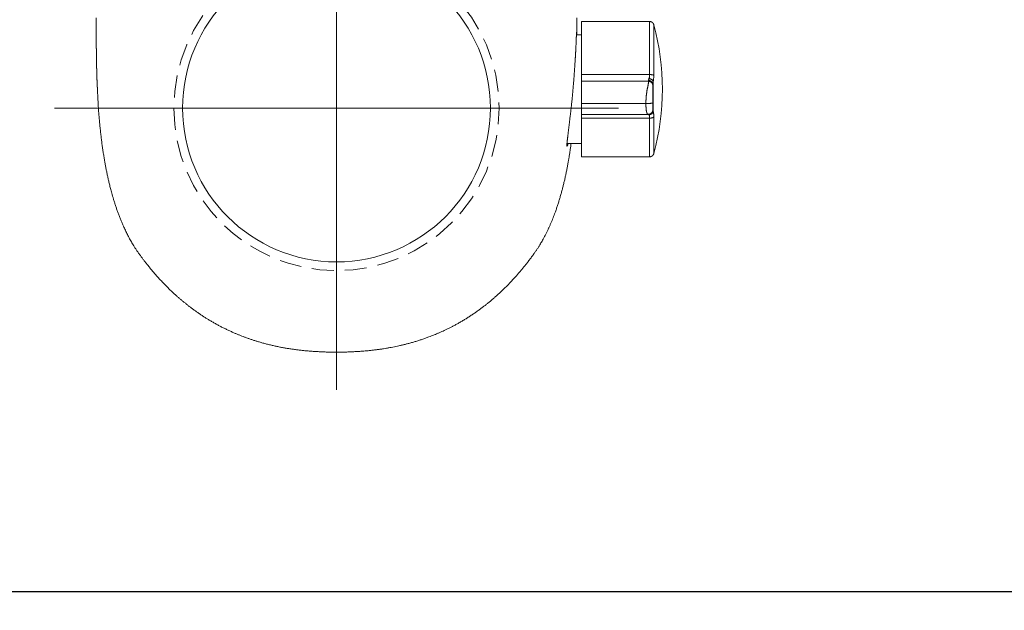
# Model space of a CAD drawing. Header units: millimetres. Extents: x -2074 to 12588, y -3630 to 101167.
# Tile 229 of 256: x 6101 to 6112, y -1643 to -1636. Entities that reach past the tile are written whole.
import ezdxf

# ---------------------------------------------------------------- set-up
doc = ezdxf.new("R2010")
doc.units = ezdxf.units.MM
doc.linetypes.add('HIDDEN', pattern=[0.375, 0.25, -0.125])
doc.layers.add('SelinAr_BUD_sufit', color=7, linetype='Continuous')
for name, color, linetype, lineweight in [('SelinAr_BUD_sufit szraf', 8, 'Continuous', 18), ('SelinAr_BUD_ściany', 7, 'Continuous', 25), ('SelinAr_WYP_armatura', 8, 'Continuous', 18)]:
    doc.layers.add(name, color=color, linetype=linetype, lineweight=lineweight)

# ---------------------------------------------------------------- blocks, each defined once
blk = doc.blocks.new('ORAS_ELECTRA')
for p, q in [((3.562, 0.555), (2.787, 0.555)), ((2.787, 0.116), (2.787, 0.555)), ((2.787, 0.402), (2.622, 0.402)), ((2.787, 0.072), (2.787, 0.116)), ((2.787, 0.116), (3.562, 0.116)), ((3.543, 0.072), (2.787, 0.072)), ((3.543, 0.072), (3.543, 0.072)), ((3.603, 0.04), (3.603, -0.303)), ((3.52, -0.051), (2.787, -0.051)), ((2.787, -0.381), (2.787, -0.304)), ((2.787, -0.304), (3.55, -0.304)), ((2.787, -0.985), (2.787, -0.381)), ((3.562, -0.381), (2.787, -0.381)), ((2.729, -0.832), (2.787, -0.832)), ((2.787, -0.985), (3.562, -0.985))]:
    blk.add_line(p, q)
for points in [[(0, -0.75), (0, 0.75)], [(-0.75, 0), (0.75, 0)]]:
    blk.add_lwpolyline(points)
at = {"color": 9, "linetype": 'HIDDEN'}
blk.add_circle((0, 0), 1.85, dxfattribs=at)
blk.add_arc((0.9, -0.215), 2.807, 344.8647, 15.1366)
for points, knots in [([(-2.718, -0.167), (-2.717, -0.147), (-2.715, -0.106), (-2.712, -0.047), (-2.708, 0.012), (-2.704, 0.068), (-2.699, 0.124), (-2.694, 0.181), (-2.688, 0.237), (-2.682, 0.291), (-2.676, 0.344), (-2.67, 0.395), (-2.663, 0.447), (-2.655, 0.498), (-2.647, 0.549), (-2.639, 0.597), (-2.631, 0.642), (-2.623, 0.685), (-2.615, 0.727), (-2.606, 0.77), (-2.596, 0.812), (-2.586, 0.857), (-2.574, 0.904), (-2.563, 0.948), (-2.552, 0.986), (-2.543, 1.018), (-2.532, 1.053), (-2.521, 1.09), (-2.508, 1.129), (-2.495, 1.167), (-2.481, 1.206), (-2.466, 1.244), (-2.451, 1.282), (-2.436, 1.319), (-2.421, 1.351), (-2.408, 1.38), (-2.397, 1.404), (-2.385, 1.428), (-2.373, 1.452), (-2.36, 1.476), (-2.347, 1.499), (-2.334, 1.523), (-2.32, 1.546), (-2.305, 1.571), (-2.289, 1.597), (-2.27, 1.625), (-2.251, 1.652), (-2.232, 1.679), (-2.212, 1.705), (-2.192, 1.732), (-2.172, 1.758), (-2.149, 1.788), (-2.122, 1.82), (-2.093, 1.856), (-2.063, 1.891), (-2.032, 1.926), (-2.001, 1.96), (-1.969, 1.993), (-1.938, 2.025), (-1.907, 2.056), (-1.875, 2.087), (-1.845, 2.115), (-1.817, 2.14), (-1.791, 2.163), (-1.764, 2.186), (-1.737, 2.208), (-1.71, 2.23), (-1.683, 2.252), (-1.655, 2.273), (-1.627, 2.294), (-1.599, 2.314), (-1.571, 2.333), (-1.543, 2.353), (-1.515, 2.372), (-1.486, 2.39), (-1.455, 2.409), (-1.422, 2.429), (-1.387, 2.449), (-1.351, 2.469), (-1.316, 2.488), (-1.279, 2.506), (-1.243, 2.524), (-1.206, 2.541), (-1.171, 2.557), (-1.139, 2.571), (-1.108, 2.583), (-1.078, 2.595), (-1.047, 2.607), (-1.014, 2.619), (-0.981, 2.631), (-0.948, 2.642), (-0.914, 2.652), (-0.877, 2.663), (-0.838, 2.675), (-0.795, 2.686), (-0.752, 2.697), (-0.709, 2.707), (-0.667, 2.716), (-0.625, 2.724), (-0.583, 2.732), (-0.541, 2.739), (-0.498, 2.745), (-0.456, 2.751), (-0.413, 2.756), (-0.369, 2.761), (-0.324, 2.765), (-0.278, 2.769), (-0.232, 2.772), (-0.186, 2.774), (-0.139, 2.776), (-0.093, 2.778), (-0.046, 2.778), (-0.015, 2.778), (0, 2.779)], [0, 0, 0, 0, 0.013173, 0.026968, 0.039452, 0.051937, 0.064422, 0.076914, 0.089407, 0.101899, 0.113285, 0.124672, 0.136058, 0.147455, 0.158851, 0.170247, 0.179829, 0.189411, 0.198992, 0.208583, 0.218175, 0.227766, 0.23898, 0.250194, 0.257677, 0.26516, 0.272643, 0.281669, 0.290696, 0.299723, 0.308767, 0.317812, 0.326856, 0.335668, 0.34448, 0.350363, 0.356246, 0.362128, 0.368095, 0.374062, 0.380028, 0.386007, 0.391986, 0.397965, 0.405267, 0.412569, 0.419883, 0.427198, 0.434531, 0.441864, 0.4492, 0.456536, 0.466738, 0.476941, 0.487144, 0.497369, 0.507594, 0.517819, 0.527563, 0.537306, 0.54706, 0.556814, 0.564498, 0.572181, 0.57987, 0.587559, 0.595265, 0.602971, 0.610683, 0.618395, 0.625946, 0.633498, 0.64105, 0.648615, 0.656181, 0.663746, 0.672684, 0.681623, 0.690563, 0.699501, 0.708481, 0.717462, 0.726443, 0.735423, 0.742659, 0.749896, 0.757138, 0.764379, 0.772158, 0.779938, 0.787719, 0.795499, 0.803277, 0.813049, 0.822822, 0.832595, 0.842367, 0.851817, 0.861268, 0.870718, 0.880168, 0.889651, 0.899134, 0.908618, 0.918101, 0.928321, 0.938541, 0.948768, 0.958996, 0.969244, 0.979492, 0.989746, 1, 1, 1, 1]), ([(2.669, 0.402), (2.667, 0.417), (2.663, 0.446), (2.657, 0.486), (2.651, 0.524), (2.645, 0.562), (2.638, 0.601), (2.631, 0.643), (2.623, 0.686), (2.614, 0.73), (2.605, 0.773), (2.596, 0.816), (2.585, 0.859), (2.575, 0.901), (2.564, 0.943), (2.552, 0.985), (2.54, 1.027), (2.528, 1.068), (2.515, 1.109), (2.501, 1.15), (2.488, 1.187), (2.475, 1.221), (2.464, 1.251), (2.452, 1.281), (2.439, 1.31), (2.426, 1.34), (2.413, 1.369), (2.399, 1.399), (2.384, 1.429), (2.368, 1.461), (2.353, 1.49), (2.339, 1.515), (2.326, 1.536), (2.312, 1.559), (2.297, 1.584), (2.28, 1.61), (2.262, 1.636), (2.242, 1.664), (2.22, 1.695), (2.195, 1.729), (2.17, 1.761), (2.146, 1.791), (2.122, 1.82), (2.099, 1.849), (2.074, 1.877), (2.05, 1.906), (2.024, 1.935), (1.996, 1.965), (1.966, 1.996), (1.936, 2.027), (1.905, 2.058), (1.874, 2.087), (1.844, 2.115), (1.816, 2.141), (1.789, 2.165), (1.761, 2.189), (1.733, 2.212), (1.705, 2.235), (1.676, 2.257), (1.647, 2.279), (1.617, 2.301), (1.585, 2.324), (1.551, 2.348), (1.516, 2.37), (1.482, 2.393), (1.447, 2.414), (1.411, 2.435), (1.375, 2.456), (1.342, 2.474), (1.311, 2.49), (1.283, 2.504), (1.255, 2.518), (1.226, 2.532), (1.198, 2.545), (1.169, 2.558), (1.139, 2.57), (1.11, 2.583), (1.08, 2.594), (1.047, 2.607), (1.011, 2.62), (0.972, 2.634), (0.933, 2.646), (0.894, 2.659), (0.854, 2.67), (0.816, 2.681), (0.78, 2.69), (0.745, 2.698), (0.71, 2.706), (0.676, 2.714), (0.641, 2.721), (0.606, 2.727), (0.57, 2.734), (0.533, 2.74), (0.494, 2.746), (0.453, 2.751), (0.412, 2.756), (0.369, 2.761), (0.324, 2.765), (0.278, 2.769), (0.232, 2.772), (0.186, 2.774), (0.139, 2.776), (0.093, 2.778), (0.046, 2.778), (0.015, 2.778), (0, 2.779)], [0, 0, 0, 0, 0.011884, 0.021541, 0.031198, 0.040858, 0.050517, 0.061658, 0.072798, 0.083938, 0.09509, 0.106242, 0.117393, 0.128399, 0.139405, 0.150419, 0.161432, 0.172305, 0.183178, 0.19406, 0.204942, 0.213072, 0.221203, 0.229333, 0.237463, 0.245619, 0.253775, 0.261931, 0.270086, 0.279443, 0.288799, 0.295047, 0.301296, 0.307544, 0.315447, 0.323352, 0.331258, 0.339161, 0.34974, 0.36032, 0.370899, 0.380327, 0.389756, 0.399185, 0.408626, 0.418068, 0.427509, 0.43839, 0.449271, 0.460152, 0.471056, 0.481961, 0.492865, 0.502019, 0.511174, 0.520329, 0.529483, 0.538667, 0.547851, 0.557036, 0.566219, 0.5766, 0.586982, 0.597364, 0.607745, 0.618173, 0.628604, 0.639034, 0.649463, 0.65742, 0.665378, 0.673335, 0.681305, 0.689275, 0.697245, 0.705338, 0.713432, 0.721531, 0.729629, 0.740047, 0.750464, 0.760882, 0.771325, 0.781768, 0.792212, 0.801205, 0.8102, 0.819195, 0.828189, 0.837207, 0.846227, 0.855246, 0.864265, 0.874765, 0.885266, 0.895775, 0.906283, 0.917982, 0.929681, 0.941381, 0.953079, 0.964809, 0.97654, 0.98827, 1, 1, 1, 1]), ([(3.61, 0.518), (3.61, 0.52), (3.609, 0.523), (3.607, 0.527), (3.604, 0.531), (3.602, 0.534), (3.601, 0.537), (3.599, 0.538), (3.597, 0.54), (3.596, 0.541), (3.594, 0.543), (3.592, 0.545), (3.59, 0.546), (3.586, 0.548), (3.583, 0.55), (3.578, 0.552), (3.573, 0.554), (3.568, 0.555), (3.564, 0.555), (3.562, 0.555)], [0, 0, 0, 0, 0.078431, 0.1516011, 0.2186896, 0.2790502, 0.32217, 0.3604948, 0.3938979, 0.422293, 0.4507485, 0.4935938, 0.5444787, 0.6032665, 0.6696909, 0.7433181, 0.8235147, 0.9094301, 1, 1, 1, 1]), ([(3.562, 0.116), (3.562, 0.129), (3.562, 0.156), (3.562, 0.195), (3.562, 0.232), (3.562, 0.268), (3.562, 0.303), (3.562, 0.335), (3.562, 0.366), (3.562, 0.394), (3.562, 0.421), (3.562, 0.445), (3.562, 0.467), (3.562, 0.487), (3.562, 0.504), (3.562, 0.519), (3.562, 0.532), (3.562, 0.542), (3.562, 0.549), (3.562, 0.553), (3.562, 0.555), (3.562, 0.555), (3.562, 0.555)], [0, 0, 0, 0, 0.051969, 0.103938, 0.155907, 0.207876, 0.259845, 0.311814, 0.363783, 0.415752, 0.467721, 0.51969, 0.571659, 0.623628, 0.675597, 0.727566, 0.779535, 0.831504, 0.883473, 0.935442, 0.987411, 1, 1, 1, 1]), ([(3.61, 0.518), (3.61, 0.518), (3.61, 0.518), (3.61, 0.516), (3.61, 0.514), (3.61, 0.51), (3.61, 0.505), (3.61, 0.499), (3.61, 0.492), (3.61, 0.484), (3.61, 0.475), (3.61, 0.464), (3.61, 0.453), (3.61, 0.441), (3.61, 0.427), (3.61, 0.413), (3.61, 0.398), (3.61, 0.381), (3.61, 0.364), (3.61, 0.347), (3.61, 0.328), (3.61, 0.308), (3.61, 0.288), (3.61, 0.267), (3.61, 0.244), (3.61, 0.222), (3.61, 0.198), (3.61, 0.174), (3.61, 0.15), (3.61, 0.125), (3.61, 0.108), (3.61, 0.1)], [0, 0, 0, 0, 0.030258, 0.064558, 0.099481, 0.134404, 0.169327, 0.204251, 0.239174, 0.273473, 0.307773, 0.342072, 0.376372, 0.411295, 0.446218, 0.481141, 0.516065, 0.550988, 0.585287, 0.619587, 0.653886, 0.688186, 0.723109, 0.758032, 0.792955, 0.827879, 0.862802, 0.897101, 0.931401, 0.9657, 1, 1, 1, 1]), ([(2.635, 0.402), (2.635, 0.403), (2.634, 0.406), (2.633, 0.409), (2.632, 0.413), (2.631, 0.416), (2.63, 0.42), (2.629, 0.423), (2.628, 0.426), (2.627, 0.428), (2.626, 0.43), (2.626, 0.432), (2.625, 0.434), (2.624, 0.435), (2.623, 0.435), (2.622, 0.435), (2.622, 0.434), (2.621, 0.432), (2.621, 0.43), (2.621, 0.428), (2.621, 0.426), (2.621, 0.423), (2.621, 0.42), (2.621, 0.416), (2.621, 0.411), (2.622, 0.406), (2.622, 0.4), (2.623, 0.393), (2.624, 0.385), (2.624, 0.377), (2.625, 0.37), (2.626, 0.362), (2.627, 0.355), (2.628, 0.347), (2.629, 0.339), (2.63, 0.33), (2.631, 0.321), (2.632, 0.31), (2.634, 0.297), (2.635, 0.284), (2.637, 0.271), (2.638, 0.258), (2.64, 0.245), (2.641, 0.233), (2.643, 0.222), (2.644, 0.21), (2.646, 0.197), (2.647, 0.185), (2.649, 0.171), (2.651, 0.155), (2.653, 0.138), (2.655, 0.12), (2.657, 0.102), (2.659, 0.085), (2.661, 0.069), (2.663, 0.054), (2.665, 0.039), (2.666, 0.024), (2.668, 0.009), (2.67, -0.007), (2.672, -0.023), (2.674, -0.042), (2.676, -0.063), (2.678, -0.083), (2.68, -0.103), (2.682, -0.123), (2.684, -0.141), (2.685, -0.158), (2.687, -0.175), (2.688, -0.192), (2.69, -0.21), (2.692, -0.228), (2.693, -0.247), (2.695, -0.266), (2.696, -0.285), (2.698, -0.304), (2.7, -0.324), (2.701, -0.343), (2.703, -0.36), (2.704, -0.377), (2.705, -0.393), (2.706, -0.408), (2.707, -0.423), (2.708, -0.439), (2.709, -0.455), (2.711, -0.473), (2.712, -0.493), (2.713, -0.512), (2.714, -0.53), (2.715, -0.547), (2.716, -0.563), (2.717, -0.577), (2.718, -0.59), (2.719, -0.603), (2.719, -0.616), (2.72, -0.629), (2.721, -0.642), (2.721, -0.657), (2.722, -0.672), (2.723, -0.687), (2.724, -0.701), (2.724, -0.713), (2.725, -0.725), (2.725, -0.735), (2.726, -0.745), (2.726, -0.754), (2.726, -0.763), (2.727, -0.771), (2.727, -0.78), (2.728, -0.79), (2.728, -0.799), (2.728, -0.808), (2.729, -0.816), (2.729, -0.823), (2.729, -0.83), (2.73, -0.835), (2.73, -0.84), (2.73, -0.844), (2.73, -0.848), (2.73, -0.851), (2.73, -0.855), (2.731, -0.858), (2.731, -0.861), (2.731, -0.863), (2.731, -0.864), (2.731, -0.865), (2.731, -0.865), (2.732, -0.865), (2.732, -0.864), (2.732, -0.863), (2.732, -0.861), (2.732, -0.86), (2.732, -0.857), (2.732, -0.854), (2.732, -0.849), (2.732, -0.845), (2.732, -0.839), (2.732, -0.835), (2.732, -0.832), (2.732, -0.832)], [0, 0, 0, 0, 0.0042792, 0.0099787, 0.0156781, 0.021404, 0.0271325, 0.0336812, 0.0402309, 0.0467796, 0.0533655, 0.0599525, 0.0665385, 0.075105, 0.0836716, 0.0922755, 0.1008795, 0.1086514, 0.1164303, 0.1228835, 0.1293378, 0.135791, 0.1422804, 0.1487709, 0.1552604, 0.1636998, 0.1721392, 0.1806144, 0.1890896, 0.1967438, 0.2044047, 0.2108416, 0.2172794, 0.2237163, 0.2301885, 0.2366616, 0.2431338, 0.2515487, 0.2599637, 0.2684131, 0.2768626, 0.2844923, 0.2921284, 0.2986405, 0.3051535, 0.3116655, 0.3182132, 0.3247618, 0.3313095, 0.3398225, 0.3483355, 0.3568835, 0.3654316, 0.3731504, 0.3808757, 0.3874612, 0.3940477, 0.4006332, 0.4072552, 0.4138782, 0.4205002, 0.4291111, 0.4377221, 0.4463692, 0.4550164, 0.4628257, 0.4706418, 0.477228, 0.4838183, 0.4911381, 0.498458, 0.5058002, 0.5131423, 0.5210725, 0.5290028, 0.5369615, 0.5449203, 0.5527456, 0.5605779, 0.5671458, 0.5737147, 0.5802826, 0.5868873, 0.593493, 0.6000978, 0.6086872, 0.6172766, 0.6259026, 0.6345286, 0.6423194, 0.650117, 0.6566572, 0.6631984, 0.6697386, 0.6763153, 0.682893, 0.6894697, 0.6980223, 0.7065749, 0.7151638, 0.7237526, 0.7315096, 0.7392733, 0.7458024, 0.7523325, 0.7588616, 0.765427, 0.7719935, 0.7785589, 0.7870967, 0.7956344, 0.8042082, 0.812782, 0.8205252, 0.8282751, 0.8348041, 0.841334, 0.847863, 0.8544283, 0.8609946, 0.8675599, 0.8760975, 0.884635, 0.8932085, 0.9017821, 0.909525, 0.9172746, 0.9238053, 0.930337, 0.9368677, 0.9434348, 0.9500028, 0.9565699, 0.9651097, 0.9736495, 0.9822254, 0.9908012, 0.9985463, 1, 1, 1, 1]), ([(3.555, 0.076), (3.556, 0.078), (3.557, 0.082), (3.559, 0.088), (3.56, 0.094), (3.561, 0.101), (3.562, 0.108), (3.562, 0.113), (3.562, 0.116)], [0, 0, 0, 0, 0.1721607, 0.3417805, 0.5091093, 0.6744073, 0.8379446, 1, 1, 1, 1]), ([(3.61, 0.1), (3.609, 0.101), (3.608, 0.103), (3.604, 0.106), (3.599, 0.109), (3.592, 0.111), (3.585, 0.113), (3.577, 0.115), (3.57, 0.115), (3.564, 0.116), (3.562, 0.116)], [0, 0, 0, 0, 0.1191402, 0.243165, 0.3706743, 0.5, 0.6293257, 0.756835, 0.8808598, 1, 1, 1, 1]), ([(2.787, -0.051), (2.787, -0.049), (2.787, -0.043), (2.787, -0.036), (2.787, -0.028), (2.787, -0.021), (2.787, -0.015), (2.787, -0.008), (2.787, -0.002), (2.787, 0.004), (2.787, 0.009), (2.787, 0.014), (2.787, 0.019), (2.787, 0.024), (2.787, 0.028), (2.787, 0.033), (2.787, 0.037), (2.787, 0.041), (2.787, 0.045), (2.787, 0.048), (2.787, 0.052), (2.787, 0.055), (2.787, 0.057), (2.787, 0.06), (2.787, 0.062), (2.787, 0.064), (2.787, 0.066), (2.787, 0.068), (2.787, 0.069), (2.787, 0.07), (2.787, 0.071), (2.787, 0.071), (2.787, 0.072), (2.787, 0.072), (2.787, 0.072)], [0, 0, 0, 0, 0.019721, 0.03899, 0.057967, 0.076814, 0.095683, 0.114718, 0.134051, 0.153798, 0.17406, 0.194923, 0.216457, 0.238722, 0.261761, 0.285612, 0.313317, 0.342096, 0.371961, 0.402918, 0.434962, 0.468086, 0.502274, 0.541086, 0.581133, 0.622379, 0.664784, 0.708307, 0.762973, 0.819155, 0.87676, 0.935693, 0.995855, 1, 1, 1, 1]), ([(3.52, -0.051), (3.52, -0.049), (3.52, -0.043), (3.52, -0.036), (3.52, -0.028), (3.52, -0.021), (3.521, -0.014), (3.521, -0.007), (3.521, -0.001), (3.522, 0.006), (3.522, 0.011), (3.523, 0.017), (3.523, 0.02), (3.524, 0.022), (3.524, 0.024), (3.524, 0.025), (3.524, 0.026), (3.524, 0.027), (3.525, 0.029), (3.525, 0.032), (3.526, 0.036), (3.526, 0.04), (3.527, 0.043), (3.528, 0.047), (3.529, 0.05), (3.53, 0.053), (3.531, 0.056), (3.532, 0.058), (3.533, 0.061), (3.534, 0.063), (3.535, 0.065), (3.536, 0.067), (3.538, 0.069), (3.539, 0.07), (3.54, 0.071), (3.541, 0.071), (3.542, 0.072), (3.543, 0.072), (3.543, 0.072)], [0, 0, 0, 0, 0.01917, 0.038292, 0.057502, 0.076956, 0.09682, 0.117269, 0.138479, 0.160625, 0.183871, 0.204366, 0.225833, 0.231627, 0.237495, 0.243437, 0.249456, 0.255552, 0.261727, 0.28189, 0.304533, 0.329846, 0.358036, 0.389317, 0.423917, 0.45358, 0.485546, 0.519924, 0.556824, 0.596349, 0.638597, 0.700325, 0.760775, 0.819502, 0.876112, 0.93026, 0.981648, 1, 1, 1, 1]), ([(3.6, 0.016), (3.6, 0.017), (3.6, 0.017), (3.6, 0.018), (3.6, 0.019), (3.6, 0.019), (3.6, 0.02), (3.6, 0.021), (3.6, 0.021), (3.599, 0.022), (3.599, 0.022), (3.599, 0.023), (3.599, 0.023), (3.599, 0.023), (3.599, 0.024), (3.599, 0.024), (3.599, 0.024), (3.599, 0.025), (3.599, 0.026), (3.599, 0.027), (3.598, 0.03), (3.597, 0.033), (3.596, 0.037), (3.594, 0.04), (3.593, 0.043), (3.591, 0.046), (3.589, 0.049), (3.588, 0.05), (3.587, 0.052), (3.586, 0.053), (3.585, 0.053), (3.585, 0.054), (3.584, 0.055), (3.582, 0.056), (3.581, 0.058), (3.578, 0.06), (3.576, 0.062), (3.573, 0.063), (3.571, 0.065), (3.569, 0.066), (3.567, 0.067), (3.565, 0.067), (3.563, 0.068), (3.561, 0.069), (3.559, 0.069), (3.557, 0.07), (3.554, 0.07), (3.552, 0.071), (3.55, 0.071), (3.549, 0.071), (3.547, 0.071), (3.545, 0.072), (3.543, 0.072), (3.543, 0.072)], [0, 0, 0, 0, 0.041021, 0.077129, 0.108289, 0.134488, 0.155745, 0.166554, 0.175503, 0.182672, 0.188223, 0.190501, 0.192537, 0.19444, 0.19634, 0.198367, 0.203303, 0.208682, 0.214023, 0.226465, 0.24817, 0.285339, 0.314754, 0.343372, 0.372817, 0.40328, 0.434823, 0.453059, 0.467575, 0.478348, 0.486536, 0.495857, 0.510203, 0.526983, 0.546081, 0.579762, 0.61095, 0.639622, 0.668015, 0.693395, 0.715765, 0.735138, 0.75305, 0.773725, 0.797404, 0.824822, 0.855364, 0.888996, 0.905911, 0.923594, 0.944615, 0.9701, 1, 1, 1, 1]), ([(3.553, 0.071), (3.553, 0.071), (3.554, 0.073), (3.555, 0.075), (3.555, 0.076)], [0, 0, 0, 0, 0.333283, 1, 1, 1, 1]), ([(3.555, 0.076), (3.558, 0.076), (3.563, 0.075), (3.571, 0.073), (3.579, 0.069), (3.586, 0.065), (3.593, 0.059), (3.598, 0.053), (3.601, 0.047), (3.603, 0.042), (3.603, 0.04)], [0, 0, 0, 0, 0.118749, 0.242699, 0.370375, 0.5, 0.629625, 0.757301, 0.881251, 1, 1, 1, 1]), ([(3.603, 0.04), (3.603, 0.037), (3.602, 0.032), (3.601, 0.024), (3.6, 0.018), (3.6, 0.014), (3.6, 0.013)], [0, 0, 0, 0, 0.266792, 0.520964, 0.764581, 1, 1, 1, 1]), ([(3.6, 0.016), (3.6, 0.016), (3.6, 0.016), (3.6, 0.015), (3.6, 0.013), (3.6, 0.012), (3.6, 0.009), (3.6, 0.007), (3.6, 0.004), (3.6, 0.001), (3.6, -0.002), (3.6, -0.005), (3.6, -0.008), (3.6, -0.011), (3.6, -0.014), (3.6, -0.017), (3.6, -0.021), (3.6, -0.025), (3.6, -0.028), (3.6, -0.03), (3.6, -0.032), (3.6, -0.034), (3.6, -0.035), (3.6, -0.037), (3.6, -0.04), (3.6, -0.043), (3.6, -0.046), (3.6, -0.049), (3.6, -0.05), (3.6, -0.051), (3.6, -0.053), (3.6, -0.054), (3.6, -0.055), (3.6, -0.056), (3.6, -0.057), (3.6, -0.058), (3.6, -0.058), (3.6, -0.059), (3.6, -0.06), (3.6, -0.06)], [0, 0, 0, 0, 0.076078, 0.15297, 0.227006, 0.298208, 0.366602, 0.432213, 0.495074, 0.555219, 0.594456, 0.632169, 0.668376, 0.703094, 0.736346, 0.768157, 0.800233, 0.830287, 0.858366, 0.86887, 0.879083, 0.889008, 0.898651, 0.908017, 0.917111, 0.938818, 0.957286, 0.962758, 0.967903, 0.972732, 0.977263, 0.981513, 0.985504, 0.989865, 0.991183, 0.992445, 0.993663, 0.996026, 1, 1, 1, 1]), ([(3.61, 0.1), (3.61, 0.096), (3.61, 0.088), (3.609, 0.077), (3.608, 0.066), (3.607, 0.057), (3.605, 0.048), (3.604, 0.043), (3.603, 0.04)], [0, 0, 0, 0, 0.165911, 0.33128, 0.498335, 0.665401, 0.831978, 1, 1, 1, 1]), ([(2.787, -0.304), (2.787, -0.302), (2.787, -0.298), (2.787, -0.293), (2.787, -0.287), (2.787, -0.281), (2.787, -0.275), (2.787, -0.269), (2.787, -0.263), (2.787, -0.257), (2.787, -0.251), (2.787, -0.246), (2.787, -0.24), (2.787, -0.234), (2.787, -0.227), (2.787, -0.221), (2.787, -0.215), (2.787, -0.209), (2.787, -0.203), (2.787, -0.197), (2.787, -0.19), (2.787, -0.184), (2.787, -0.178), (2.787, -0.173), (2.787, -0.167), (2.787, -0.161), (2.787, -0.155), (2.787, -0.149), (2.787, -0.143), (2.787, -0.137), (2.787, -0.131), (2.787, -0.124), (2.787, -0.118), (2.787, -0.111), (2.787, -0.104), (2.787, -0.097), (2.787, -0.09), (2.787, -0.082), (2.787, -0.075), (2.787, -0.067), (2.787, -0.059), (2.787, -0.054), (2.787, -0.051)], [0, 0, 0, 0, 0.049887, 0.099698, 0.149297, 0.198547, 0.247314, 0.295466, 0.34287, 0.379507, 0.415541, 0.45091, 0.485556, 0.519419, 0.552445, 0.584578, 0.61163, 0.637943, 0.663488, 0.688238, 0.712168, 0.735259, 0.752802, 0.769811, 0.786283, 0.802217, 0.817617, 0.832489, 0.846477, 0.85999, 0.873048, 0.885678, 0.897914, 0.909797, 0.921379, 0.932718, 0.943882, 0.954949, 0.966002, 0.977133, 0.988433, 1, 1, 1, 1]), ([(3.55, -0.304), (3.55, -0.302), (3.55, -0.298), (3.549, -0.293), (3.549, -0.287), (3.548, -0.281), (3.547, -0.275), (3.546, -0.27), (3.546, -0.267), (3.545, -0.266), (3.545, -0.265), (3.545, -0.264), (3.545, -0.262), (3.544, -0.26), (3.544, -0.256), (3.543, -0.252), (3.542, -0.248), (3.541, -0.243), (3.54, -0.237), (3.538, -0.23), (3.537, -0.222), (3.535, -0.213), (3.534, -0.206), (3.532, -0.2), (3.531, -0.194), (3.53, -0.188), (3.53, -0.182), (3.529, -0.176), (3.528, -0.17), (3.527, -0.165), (3.526, -0.159), (3.526, -0.154), (3.525, -0.15), (3.525, -0.147), (3.525, -0.146), (3.525, -0.145), (3.525, -0.145), (3.524, -0.144), (3.524, -0.141), (3.524, -0.136), (3.523, -0.128), (3.522, -0.121), (3.522, -0.113), (3.521, -0.106), (3.521, -0.098), (3.521, -0.09), (3.52, -0.082), (3.52, -0.075), (3.52, -0.067), (3.52, -0.059), (3.52, -0.054), (3.52, -0.051)], [0, 0, 0, 0, 0.047929, 0.097632, 0.148959, 0.20173, 0.249192, 0.297439, 0.305998, 0.314574, 0.323166, 0.331729, 0.336957, 0.358592, 0.382731, 0.408606, 0.436117, 0.465151, 0.495573, 0.53725, 0.580638, 0.625264, 0.652229, 0.677298, 0.700547, 0.722056, 0.741908, 0.760187, 0.77698, 0.792763, 0.807157, 0.82025, 0.835675, 0.837547, 0.839386, 0.841193, 0.842966, 0.844708, 0.846419, 0.862519, 0.877721, 0.8921, 0.905742, 0.918737, 0.931183, 0.943183, 0.95484, 0.966256, 0.977529, 0.98875, 1, 1, 1, 1]), ([(3.52, -0.051), (3.523, -0.051), (3.53, -0.051), (3.539, -0.051), (3.548, -0.052), (3.557, -0.052), (3.564, -0.053), (3.57, -0.053), (3.576, -0.054), (3.582, -0.055), (3.587, -0.055), (3.591, -0.056), (3.595, -0.057), (3.597, -0.058), (3.599, -0.059), (3.6, -0.06), (3.6, -0.06)], [0, 0, 0, 0, 0.076805, 0.156939, 0.239951, 0.303775, 0.368607, 0.434128, 0.5, 0.565872, 0.631393, 0.696225, 0.760049, 0.843061, 0.923195, 1, 1, 1, 1]), ([(3.6, -0.06), (3.6, -0.061), (3.6, -0.061), (3.6, -0.062), (3.6, -0.063), (3.6, -0.064), (3.6, -0.064), (3.6, -0.065), (3.6, -0.066), (3.6, -0.067), (3.6, -0.068), (3.6, -0.07), (3.6, -0.071), (3.6, -0.073), (3.6, -0.075), (3.6, -0.078), (3.6, -0.08), (3.6, -0.083), (3.6, -0.086), (3.6, -0.091), (3.6, -0.096), (3.6, -0.101), (3.6, -0.106), (3.6, -0.112), (3.6, -0.118), (3.6, -0.124), (3.6, -0.131), (3.6, -0.137), (3.6, -0.144), (3.6, -0.151), (3.6, -0.159), (3.6, -0.167), (3.6, -0.174), (3.6, -0.182), (3.6, -0.189), (3.6, -0.196), (3.6, -0.203), (3.6, -0.21), (3.6, -0.217), (3.6, -0.225), (3.6, -0.233), (3.6, -0.24), (3.6, -0.247), (3.6, -0.252), (3.6, -0.254)], [0, 0, 0, 0, 0.001701, 0.002985, 0.003853, 0.006141, 0.006983, 0.007871, 0.008809, 0.011147, 0.013741, 0.016608, 0.01976, 0.023207, 0.027986, 0.033081, 0.038503, 0.044262, 0.050366, 0.063113, 0.076757, 0.091334, 0.106873, 0.123398, 0.140929, 0.164183, 0.188733, 0.214605, 0.241819, 0.270395, 0.30684, 0.344941, 0.384718, 0.426192, 0.469379, 0.513475, 0.55925, 0.606715, 0.65169, 0.717432, 0.785117, 0.854763, 0.926386, 1, 1, 1, 1]), ([(-2.718, -0.167), (-2.718, -0.167), (-2.718, -0.167), (-2.718, -0.168), (-2.718, -0.17), (-2.718, -0.172), (-2.719, -0.173), (-2.719, -0.175), (-2.719, -0.177), (-2.719, -0.178), (-2.719, -0.179), (-2.719, -0.181), (-2.719, -0.182), (-2.719, -0.184), (-2.719, -0.185), (-2.719, -0.186), (-2.719, -0.188), (-2.719, -0.19), (-2.719, -0.192), (-2.719, -0.194), (-2.72, -0.196), (-2.72, -0.197), (-2.72, -0.199), (-2.72, -0.2), (-2.72, -0.202), (-2.72, -0.203), (-2.72, -0.205), (-2.72, -0.207), (-2.72, -0.209), (-2.72, -0.212), (-2.72, -0.214), (-2.72, -0.215), (-2.721, -0.217), (-2.721, -0.218), (-2.721, -0.22), (-2.721, -0.221), (-2.721, -0.222), (-2.721, -0.224), (-2.721, -0.226), (-2.721, -0.228), (-2.721, -0.231), (-2.721, -0.233), (-2.721, -0.235), (-2.721, -0.236), (-2.721, -0.237), (-2.721, -0.238), (-2.721, -0.239), (-2.722, -0.241), (-2.722, -0.242), (-2.722, -0.243), (-2.722, -0.244), (-2.722, -0.246), (-2.722, -0.248), (-2.722, -0.249), (-2.722, -0.251), (-2.722, -0.253), (-2.722, -0.255), (-2.722, -0.256), (-2.722, -0.257), (-2.722, -0.259), (-2.722, -0.26), (-2.722, -0.262), (-2.722, -0.263), (-2.723, -0.265), (-2.723, -0.267), (-2.723, -0.269), (-2.723, -0.271), (-2.723, -0.273), (-2.723, -0.275), (-2.723, -0.276), (-2.723, -0.277), (-2.723, -0.279), (-2.723, -0.28), (-2.723, -0.282), (-2.723, -0.284), (-2.723, -0.286), (-2.723, -0.289), (-2.724, -0.291), (-2.724, -0.293), (-2.724, -0.295), (-2.724, -0.296), (-2.724, -0.298), (-2.724, -0.299), (-2.724, -0.3), (-2.724, -0.302), (-2.724, -0.303), (-2.724, -0.305), (-2.724, -0.307), (-2.724, -0.309), (-2.724, -0.311), (-2.724, -0.313), (-2.724, -0.314), (-2.724, -0.315), (-2.724, -0.317), (-2.724, -0.318), (-2.725, -0.319), (-2.725, -0.32), (-2.725, -0.322), (-2.725, -0.324), (-2.725, -0.326), (-2.725, -0.328), (-2.725, -0.33), (-2.725, -0.332), (-2.725, -0.334), (-2.725, -0.336), (-2.725, -0.338), (-2.725, -0.339), (-2.725, -0.341), (-2.725, -0.342), (-2.725, -0.344), (-2.725, -0.346), (-2.726, -0.348), (-2.726, -0.351), (-2.726, -0.353), (-2.726, -0.355), (-2.726, -0.357), (-2.726, -0.358), (-2.726, -0.359), (-2.726, -0.36), (-2.726, -0.362), (-2.726, -0.363), (-2.726, -0.365), (-2.726, -0.366), (-2.726, -0.368), (-2.726, -0.37), (-2.726, -0.372), (-2.726, -0.374), (-2.726, -0.376), (-2.726, -0.378), (-2.727, -0.38), (-2.727, -0.381), (-2.727, -0.383), (-2.727, -0.384), (-2.727, -0.385), (-2.727, -0.386), (-2.727, -0.388), (-2.727, -0.389), (-2.727, -0.391), (-2.727, -0.393), (-2.727, -0.395), (-2.727, -0.398), (-2.727, -0.4), (-2.727, -0.402), (-2.727, -0.404), (-2.727, -0.405), (-2.727, -0.407), (-2.727, -0.41), (-2.727, -0.412), (-2.728, -0.414), (-2.728, -0.416), (-2.728, -0.418), (-2.728, -0.42), (-2.728, -0.422), (-2.728, -0.423), (-2.728, -0.424), (-2.728, -0.425), (-2.728, -0.427), (-2.728, -0.428), (-2.728, -0.429), (-2.728, -0.43), (-2.728, -0.432), (-2.728, -0.433), (-2.728, -0.435), (-2.728, -0.437), (-2.728, -0.439), (-2.728, -0.441), (-2.728, -0.443), (-2.728, -0.445), (-2.728, -0.447), (-2.728, -0.448), (-2.728, -0.449), (-2.728, -0.45), (-2.729, -0.451), (-2.729, -0.452), (-2.729, -0.453), (-2.729, -0.454), (-2.729, -0.455), (-2.729, -0.457), (-2.729, -0.458), (-2.729, -0.46), (-2.729, -0.463), (-2.729, -0.465), (-2.729, -0.467), (-2.729, -0.469), (-2.729, -0.471), (-2.729, -0.473), (-2.729, -0.474), (-2.729, -0.476), (-2.729, -0.477), (-2.729, -0.479), (-2.729, -0.48), (-2.729, -0.482), (-2.729, -0.485), (-2.729, -0.487), (-2.729, -0.489), (-2.729, -0.492), (-2.73, -0.494), (-2.73, -0.496), (-2.73, -0.498), (-2.73, -0.5), (-2.73, -0.501), (-2.73, -0.503), (-2.73, -0.504), (-2.73, -0.506), (-2.73, -0.508), (-2.73, -0.51), (-2.73, -0.512), (-2.73, -0.514), (-2.73, -0.517), (-2.73, -0.519), (-2.73, -0.521), (-2.73, -0.523), (-2.73, -0.525), (-2.73, -0.527), (-2.73, -0.529), (-2.73, -0.531), (-2.73, -0.533), (-2.73, -0.536), (-2.73, -0.538), (-2.73, -0.54), (-2.731, -0.543), (-2.731, -0.545), (-2.731, -0.547), (-2.731, -0.549), (-2.731, -0.551), (-2.731, -0.553), (-2.731, -0.555), (-2.731, -0.557), (-2.731, -0.559), (-2.731, -0.562), (-2.731, -0.565), (-2.731, -0.568), (-2.731, -0.57), (-2.731, -0.572), (-2.731, -0.574), (-2.731, -0.576), (-2.731, -0.578), (-2.731, -0.579), (-2.731, -0.581), (-2.731, -0.582), (-2.731, -0.583), (-2.731, -0.584), (-2.731, -0.586), (-2.731, -0.588), (-2.731, -0.59), (-2.731, -0.592), (-2.731, -0.594), (-2.731, -0.596), (-2.731, -0.598), (-2.732, -0.6), (-2.732, -0.602), (-2.732, -0.603), (-2.732, -0.604), (-2.732, -0.606), (-2.732, -0.607), (-2.732, -0.609), (-2.732, -0.611), (-2.732, -0.613), (-2.732, -0.615), (-2.732, -0.618), (-2.732, -0.62), (-2.732, -0.623), (-2.732, -0.625), (-2.732, -0.626), (-2.732, -0.627), (-2.732, -0.629), (-2.732, -0.63), (-2.732, -0.631), (-2.732, -0.633), (-2.732, -0.635), (-2.732, -0.637), (-2.732, -0.639), (-2.732, -0.641), (-2.732, -0.643), (-2.732, -0.645), (-2.732, -0.648), (-2.732, -0.651), (-2.732, -0.653), (-2.732, -0.655), (-2.732, -0.658), (-2.732, -0.66), (-2.732, -0.662), (-2.732, -0.663), (-2.732, -0.665), (-2.732, -0.666), (-2.732, -0.667), (-2.732, -0.669), (-2.732, -0.671), (-2.732, -0.673), (-2.732, -0.676), (-2.733, -0.678), (-2.733, -0.681), (-2.733, -0.683), (-2.733, -0.685), (-2.733, -0.686), (-2.733, -0.688), (-2.733, -0.689), (-2.733, -0.69), (-2.733, -0.691), (-2.733, -0.693), (-2.733, -0.695), (-2.733, -0.697), (-2.733, -0.699), (-2.733, -0.702), (-2.733, -0.705), (-2.733, -0.707), (-2.733, -0.71), (-2.733, -0.713), (-2.733, -0.715), (-2.733, -0.718), (-2.733, -0.719), (-2.733, -0.721), (-2.733, -0.723), (-2.733, -0.725), (-2.733, -0.727), (-2.733, -0.729), (-2.733, -0.731), (-2.733, -0.734), (-2.733, -0.736), (-2.733, -0.739), (-2.733, -0.742), (-2.733, -0.745), (-2.733, -0.747), (-2.733, -0.75), (-2.733, -0.752), (-2.733, -0.754), (-2.733, -0.755), (-2.733, -0.757), (-2.733, -0.759), (-2.733, -0.76), (-2.733, -0.762), (-2.733, -0.764), (-2.733, -0.766), (-2.733, -0.769), (-2.733, -0.771), (-2.733, -0.774), (-2.733, -0.777), (-2.733, -0.78), (-2.733, -0.782), (-2.733, -0.784), (-2.733, -0.786), (-2.733, -0.788), (-2.733, -0.79), (-2.733, -0.791), (-2.733, -0.793), (-2.733, -0.794), (-2.733, -0.796), (-2.733, -0.799), (-2.733, -0.801), (-2.733, -0.804), (-2.733, -0.808), (-2.733, -0.811), (-2.733, -0.814), (-2.733, -0.816), (-2.733, -0.819), (-2.733, -0.821), (-2.733, -0.823), (-2.733, -0.824), (-2.733, -0.826), (-2.733, -0.828), (-2.733, -0.83), (-2.733, -0.833), (-2.733, -0.835), (-2.733, -0.838), (-2.733, -0.841), (-2.733, -0.844), (-2.733, -0.847), (-2.733, -0.85), (-2.733, -0.852), (-2.733, -0.855), (-2.733, -0.857), (-2.733, -0.86), (-2.733, -0.863), (-2.733, -0.865), (-2.733, -0.868), (-2.733, -0.872), (-2.733, -0.875), (-2.733, -0.879), (-2.733, -0.883), (-2.733, -0.886), (-2.733, -0.889), (-2.733, -0.892), (-2.733, -0.894), (-2.733, -0.897), (-2.733, -0.899), (-2.733, -0.901), (-2.733, -0.903), (-2.733, -0.905), (-2.733, -0.908), (-2.733, -0.911), (-2.733, -0.914), (-2.733, -0.917), (-2.733, -0.92), (-2.733, -0.924), (-2.733, -0.927), (-2.733, -0.929), (-2.733, -0.932), (-2.733, -0.933), (-2.733, -0.935), (-2.733, -0.937), (-2.733, -0.939), (-2.733, -0.941), (-2.733, -0.943), (-2.733, -0.945), (-2.733, -0.947), (-2.733, -0.95), (-2.733, -0.954), (-2.733, -0.959), (-2.733, -0.965), (-2.733, -0.97), (-2.733, -0.974), (-2.733, -0.978), (-2.733, -0.981), (-2.733, -0.984), (-2.733, -0.987), (-2.733, -0.99), (-2.733, -0.992), (-2.733, -0.996), (-2.733, -1), (-2.733, -1.004), (-2.733, -1.008), (-2.733, -1.012), (-2.733, -1.016), (-2.733, -1.019), (-2.733, -1.022), (-2.733, -1.024), (-2.733, -1.025)], [0, 0, 0, 0, 0.000152, 0.001738, 0.003576, 0.005666, 0.007918, 0.00995, 0.011718, 0.013224, 0.015073, 0.016792, 0.018381, 0.019883, 0.021398, 0.023208, 0.025315, 0.027713, 0.030083, 0.032236, 0.034497, 0.036532, 0.038367, 0.040001, 0.041569, 0.043442, 0.045661, 0.048226, 0.05092, 0.053547, 0.056073, 0.058129, 0.059941, 0.061508, 0.062923, 0.064514, 0.066308, 0.068307, 0.070736, 0.073389, 0.076249, 0.078895, 0.081142, 0.082711, 0.084022, 0.085305, 0.086622, 0.087973, 0.089358, 0.090788, 0.092416, 0.094242, 0.096266, 0.098439, 0.100952, 0.103103, 0.104892, 0.106433, 0.107972, 0.109489, 0.111017, 0.112811, 0.115009, 0.117311, 0.119904, 0.122388, 0.124644, 0.126679, 0.128538, 0.130228, 0.13175, 0.133343, 0.135164, 0.137275, 0.139677, 0.1423, 0.144999, 0.147776, 0.150272, 0.152407, 0.154212, 0.155774, 0.157369, 0.159006, 0.160692, 0.162616, 0.164861, 0.167089, 0.169508, 0.171747, 0.17374, 0.175484, 0.176999, 0.178446, 0.179868, 0.181329, 0.182788, 0.184495, 0.186511, 0.188837, 0.191423, 0.194109, 0.196725, 0.199178, 0.201343, 0.20322, 0.204818, 0.206658, 0.20859, 0.210615, 0.212878, 0.215501, 0.218487, 0.221519, 0.224132, 0.225888, 0.227404, 0.228872, 0.230338, 0.231826, 0.233338, 0.235075, 0.23708, 0.239351, 0.241808, 0.244292, 0.246771, 0.249173, 0.25136, 0.253272, 0.25491, 0.256375, 0.257859, 0.259367, 0.2609, 0.262551, 0.264461, 0.266631, 0.269061, 0.271515, 0.274401, 0.276915, 0.279135, 0.281384, 0.283507, 0.285739, 0.288394, 0.291471, 0.293613, 0.295927, 0.298407, 0.300749, 0.302771, 0.304473, 0.305854, 0.306991, 0.308408, 0.309834, 0.311271, 0.312717, 0.314335, 0.316156, 0.318315, 0.320809, 0.323423, 0.325999, 0.328474, 0.330699, 0.332623, 0.334245, 0.335452, 0.336602, 0.337749, 0.338892, 0.340032, 0.341168, 0.342344, 0.343812, 0.345852, 0.34831, 0.351141, 0.353866, 0.35647, 0.358824, 0.360953, 0.362985, 0.36476, 0.36644, 0.368164, 0.369931, 0.371892, 0.374145, 0.37672, 0.379603, 0.382414, 0.384977, 0.387677, 0.390132, 0.392429, 0.394572, 0.396302, 0.398103, 0.399976, 0.401971, 0.404214, 0.406663, 0.409347, 0.411955, 0.414337, 0.417242, 0.419852, 0.422308, 0.424631, 0.427032, 0.429568, 0.431702, 0.434105, 0.436783, 0.439698, 0.442463, 0.444979, 0.447674, 0.450156, 0.452488, 0.454694, 0.456947, 0.459238, 0.461684, 0.464524, 0.467778, 0.471245, 0.474425, 0.477309, 0.479887, 0.482153, 0.484091, 0.485962, 0.487835, 0.489709, 0.490801, 0.492111, 0.493684, 0.495522, 0.497624, 0.499948, 0.502219, 0.505177, 0.507911, 0.510295, 0.512314, 0.514088, 0.515695, 0.517301, 0.518908, 0.520514, 0.522268, 0.52435, 0.526855, 0.529767, 0.532845, 0.536016, 0.53857, 0.540789, 0.542671, 0.544217, 0.545506, 0.54678, 0.548781, 0.550785, 0.552842, 0.554821, 0.55703, 0.559468, 0.562132, 0.565022, 0.568099, 0.57101, 0.573675, 0.576681, 0.579354, 0.581706, 0.583881, 0.586064, 0.587479, 0.588898, 0.590496, 0.592482, 0.594855, 0.597562, 0.600409, 0.603231, 0.606004, 0.608531, 0.610685, 0.612468, 0.613931, 0.615355, 0.616779, 0.618203, 0.620197, 0.622313, 0.624701, 0.627364, 0.630321, 0.633519, 0.63696, 0.640262, 0.64334, 0.646223, 0.648774, 0.650988, 0.653006, 0.655025, 0.657009, 0.659013, 0.66131, 0.663994, 0.667097, 0.670392, 0.673855, 0.677326, 0.680484, 0.683321, 0.685883, 0.688201, 0.690295, 0.692341, 0.694388, 0.696436, 0.698119, 0.700073, 0.702308, 0.704817, 0.707451, 0.710901, 0.714438, 0.717759, 0.72074, 0.723401, 0.725836, 0.728058, 0.72988, 0.731699, 0.733519, 0.73534, 0.73725, 0.739483, 0.742053, 0.74491, 0.748646, 0.752514, 0.75627, 0.759686, 0.762766, 0.765285, 0.767546, 0.76965, 0.771754, 0.773859, 0.775944, 0.778284, 0.780953, 0.783932, 0.787179, 0.790621, 0.794136, 0.797494, 0.800688, 0.803605, 0.80617, 0.80928, 0.812308, 0.815316, 0.818495, 0.822006, 0.825794, 0.829925, 0.834183, 0.83844, 0.842028, 0.845441, 0.848651, 0.85162, 0.854326, 0.856865, 0.859258, 0.861652, 0.864136, 0.866968, 0.870163, 0.873647, 0.877387, 0.881303, 0.885215, 0.889085, 0.891812, 0.89417, 0.896169, 0.898033, 0.899843, 0.902176, 0.904456, 0.906824, 0.909292, 0.911918, 0.914947, 0.91839, 0.924927, 0.931475, 0.938007, 0.942595, 0.946774, 0.950576, 0.954148, 0.956956, 0.95978, 0.96287, 0.966308, 0.970981, 0.975853, 0.980762, 0.98567, 0.989526, 0.993381, 0.996961, 1, 1, 1, 1]), ([(3.55, -0.304), (3.552, -0.303), (3.556, -0.303), (3.562, -0.302), (3.568, -0.3), (3.573, -0.298), (3.577, -0.296), (3.581, -0.293), (3.585, -0.289), (3.589, -0.285), (3.592, -0.281), (3.594, -0.277), (3.597, -0.272), (3.598, -0.266), (3.6, -0.26), (3.6, -0.256), (3.6, -0.254)], [0, 0, 0, 0, 0.076805, 0.156939, 0.239951, 0.303775, 0.368607, 0.434128, 0.5, 0.565872, 0.631393, 0.696225, 0.760049, 0.843061, 0.923195, 1, 1, 1, 1]), ([(3.6, -0.268), (3.6, -0.27), (3.6, -0.274), (3.598, -0.279), (3.597, -0.284), (3.594, -0.289), (3.592, -0.293), (3.589, -0.297), (3.585, -0.3), (3.581, -0.303), (3.577, -0.306), (3.573, -0.308), (3.568, -0.31), (3.562, -0.312), (3.556, -0.313), (3.552, -0.313), (3.55, -0.313)], [0, 0, 0, 0, 0.076805, 0.156939, 0.239951, 0.303775, 0.368607, 0.434128, 0.5, 0.565872, 0.631393, 0.696225, 0.760049, 0.843061, 0.923195, 1, 1, 1, 1]), ([(3.555, -0.335), (3.555, -0.333), (3.554, -0.33), (3.552, -0.325), (3.551, -0.321), (3.55, -0.317), (3.55, -0.314), (3.55, -0.313)], [0, 0, 0, 0, 0.2023635, 0.3901898, 0.5636404, 0.7972661, 1, 1, 1, 1]), ([(3.603, -0.303), (3.603, -0.305), (3.601, -0.309), (3.598, -0.314), (3.593, -0.32), (3.586, -0.324), (3.579, -0.328), (3.571, -0.332), (3.563, -0.334), (3.558, -0.335), (3.555, -0.335)], [0, 0, 0, 0, 0.118749, 0.242699, 0.370375, 0.5, 0.629625, 0.757301, 0.881251, 1, 1, 1, 1]), ([(3.562, -0.381), (3.562, -0.378), (3.562, -0.373), (3.561, -0.364), (3.56, -0.357), (3.559, -0.349), (3.557, -0.342), (3.556, -0.337), (3.555, -0.335)], [0, 0, 0, 0, 0.162055, 0.325593, 0.490891, 0.658219, 0.827839, 1, 1, 1, 1]), ([(3.6, -0.254), (3.6, -0.255), (3.6, -0.256), (3.6, -0.259), (3.6, -0.263), (3.6, -0.267), (3.6, -0.268)], [0, 0, 0, 0, 0.250764, 0.5, 0.749236, 1, 1, 1, 1]), ([(3.6, -0.268), (3.6, -0.271), (3.6, -0.275), (3.601, -0.284), (3.602, -0.293), (3.603, -0.3), (3.603, -0.303)], [0, 0, 0, 0, 0.235419, 0.479036, 0.733208, 1, 1, 1, 1]), ([(3.603, -0.303), (3.604, -0.307), (3.605, -0.313), (3.607, -0.324), (3.608, -0.336), (3.609, -0.348), (3.61, -0.36), (3.61, -0.369), (3.61, -0.373)], [0, 0, 0, 0, 0.167999, 0.334577, 0.501664, 0.668698, 0.834066, 1, 1, 1, 1]), ([(3.61, -0.373), (3.609, -0.373), (3.608, -0.374), (3.604, -0.376), (3.599, -0.377), (3.592, -0.379), (3.585, -0.38), (3.577, -0.38), (3.57, -0.381), (3.564, -0.381), (3.562, -0.381)], [0, 0, 0, 0, 0.11914, 0.243165, 0.370674, 0.5, 0.629326, 0.756835, 0.88086, 1, 1, 1, 1]), ([(3.562, -0.985), (3.562, -0.985), (3.562, -0.985), (3.562, -0.984), (3.562, -0.98), (3.562, -0.973), (3.562, -0.963), (3.562, -0.951), (3.562, -0.937), (3.562, -0.92), (3.562, -0.9), (3.562, -0.878), (3.562, -0.854), (3.562, -0.828), (3.562, -0.8), (3.562, -0.769), (3.562, -0.737), (3.562, -0.703), (3.562, -0.667), (3.562, -0.63), (3.562, -0.591), (3.562, -0.551), (3.562, -0.51), (3.562, -0.468), (3.562, -0.425), (3.562, -0.395), (3.562, -0.381)], [0, 0, 0, 0, 0.005033, 0.048292, 0.091552, 0.134811, 0.17807, 0.22133, 0.264589, 0.307849, 0.351108, 0.394368, 0.437627, 0.480887, 0.524146, 0.567405, 0.610665, 0.653924, 0.697184, 0.740443, 0.783703, 0.826962, 0.870222, 0.913481, 0.956741, 1, 1, 1, 1]), ([(3.61, -0.373), (3.61, -0.382), (3.61, -0.401), (3.61, -0.429), (3.61, -0.456), (3.61, -0.483), (3.61, -0.51), (3.61, -0.536), (3.61, -0.561), (3.61, -0.586), (3.61, -0.61), (3.61, -0.634), (3.61, -0.657), (3.61, -0.68), (3.61, -0.702), (3.61, -0.723), (3.61, -0.743), (3.61, -0.762), (3.61, -0.781), (3.61, -0.798), (3.61, -0.815), (3.61, -0.831), (3.61, -0.847), (3.61, -0.861), (3.61, -0.874), (3.61, -0.886), (3.61, -0.897), (3.61, -0.907), (3.61, -0.916), (3.61, -0.924), (3.61, -0.93), (3.61, -0.936), (3.61, -0.941), (3.61, -0.944), (3.61, -0.947), (3.61, -0.948), (3.61, -0.948), (3.61, -0.948)], [0, 0, 0, 0, 0.02907, 0.058141, 0.087211, 0.116281, 0.145352, 0.173903, 0.202454, 0.231005, 0.259557, 0.288627, 0.317697, 0.346768, 0.375838, 0.404908, 0.433459, 0.462011, 0.490562, 0.519113, 0.548184, 0.577254, 0.606324, 0.635395, 0.664465, 0.693016, 0.721567, 0.750119, 0.77867, 0.80774, 0.836811, 0.865881, 0.894951, 0.924021, 0.952573, 0.981124, 1, 1, 1, 1]), ([(2.733, -1.025), (2.733, -1.024), (2.733, -1.021), (2.733, -1.017), (2.733, -1.014), (2.733, -1.012), (2.733, -1.009), (2.733, -1.007), (2.733, -1.005), (2.733, -1.003), (2.733, -1.001), (2.733, -0.999), (2.733, -0.997), (2.733, -0.993), (2.733, -0.989), (2.733, -0.984), (2.733, -0.98), (2.733, -0.977), (2.733, -0.974), (2.733, -0.972), (2.733, -0.97), (2.733, -0.968), (2.733, -0.967), (2.733, -0.965), (2.733, -0.963), (2.733, -0.961), (2.733, -0.958), (2.733, -0.956), (2.733, -0.954), (2.733, -0.951), (2.733, -0.949), (2.733, -0.946), (2.733, -0.943), (2.733, -0.938), (2.733, -0.934), (2.733, -0.93), (2.733, -0.927), (2.733, -0.924), (2.733, -0.921), (2.733, -0.919), (2.733, -0.916), (2.733, -0.914), (2.733, -0.911), (2.733, -0.909), (2.733, -0.906), (2.733, -0.903), (2.733, -0.9), (2.733, -0.897), (2.733, -0.894), (2.733, -0.891), (2.733, -0.889), (2.733, -0.887), (2.733, -0.885), (2.733, -0.883), (2.733, -0.881), (2.733, -0.878), (2.733, -0.875), (2.733, -0.873), (2.733, -0.872), (2.733, -0.87), (2.733, -0.868), (2.733, -0.865), (2.733, -0.863), (2.733, -0.86), (2.733, -0.858), (2.733, -0.854), (2.733, -0.851), (2.733, -0.848), (2.733, -0.846), (2.733, -0.843), (2.733, -0.841), (2.733, -0.839), (2.733, -0.837), (2.733, -0.835), (2.733, -0.833), (2.733, -0.832)], [0, 0, 0, 0, 0.025346, 0.041514, 0.055857, 0.06875, 0.08098, 0.092572, 0.102123, 0.112108, 0.12253, 0.133537, 0.146021, 0.160132, 0.184501, 0.210263, 0.236236, 0.250249, 0.263083, 0.274263, 0.283805, 0.292587, 0.301103, 0.309352, 0.320331, 0.331606, 0.343364, 0.355775, 0.366984, 0.379486, 0.392895, 0.406407, 0.419997, 0.446769, 0.473511, 0.49133, 0.507531, 0.522448, 0.536266, 0.54984, 0.563598, 0.574662, 0.586898, 0.600495, 0.615341, 0.631272, 0.648204, 0.662699, 0.676923, 0.690761, 0.703171, 0.713907, 0.72309, 0.731765, 0.746959, 0.761608, 0.777025, 0.784694, 0.793131, 0.802937, 0.814112, 0.826455, 0.839046, 0.851769, 0.864615, 0.883765, 0.901031, 0.916411, 0.929903, 0.940738, 0.951503, 0.96226, 0.973257, 0.985821, 1, 1, 1, 1]), ([(3.562, -0.985), (3.563, -0.985), (3.567, -0.985), (3.571, -0.984), (3.576, -0.983), (3.579, -0.982), (3.582, -0.981), (3.584, -0.98), (3.586, -0.979), (3.588, -0.978), (3.59, -0.976), (3.592, -0.975), (3.595, -0.973), (3.597, -0.97), (3.6, -0.967), (3.603, -0.963), (3.606, -0.959), (3.608, -0.954), (3.609, -0.95), (3.61, -0.948)], [0, 0, 0, 0, 0.07845, 0.151634, 0.218731, 0.279096, 0.322217, 0.36054, 0.39394, 0.422331, 0.450782, 0.49362, 0.544498, 0.60328, 0.669699, 0.743322, 0.823516, 0.90943, 1, 1, 1, 1])]:
    blk.add_open_spline(points, degree=3, knots=knots)
blk.add_open_spline([(3.55, -0.313), (3.55, -0.312), (3.55, -0.309), (3.55, -0.305), (3.55, -0.304), (3.55, -0.304)], degree=3)
blk = doc.blocks.new('ROCA DAMA_60x32')
for p, q in [((0, -2.293), (0, -8.711)), ((3.209, -5.502), (-3.209, -5.502))]:
    blk.add_line(p, q)
blk.add_lwpolyline([(-30, -1.5, -0.414214), (-28.5, 0), (28.5, 0, -0.414214), (30, -1.5), (30, -27, -0.414214), (25, -32), (-25, -32, -0.414214), (-30, -27), (-30, -1.5)], format="xyb")
blk.add_circle((0, -5.502), 1.751)
blk.add_blockref('ORAS_ELECTRA', (0, -5.502))
blk = doc.blocks.new('ewerwerwerwe')
at = {"layer": 'SelinAr_BUD_ściany'}
blk.add_lwpolyline([(3197.357, 1344.741), (2979.357, 1344.741), (2979.357, 1357.241), (3042.157, 1357.241), (3042.157, 1402.241), (3052.157, 1402.241), (3052.157, 1357.241), (3157.157, 1357.241), (3157.157, 1620.241)], dxfattribs=at)
at = {"layer": 'SelinAr_WYP_armatura', "color": 211, "linetype": 'Continuous', "lineweight": 13, "xscale": -1, "rotation": 180}
blk.add_blockref('ROCA DAMA_60x32', (3104.656, 1357.241), dxfattribs=at)
blk = doc.blocks.new('dsfsfsdf')
at = {"layer": 'SelinAr_BUD_sufit'}
blk.add_lwpolyline([(4052.157, -1642.759), (4157.157, -1642.759), (4157.157, -1379.759), (4052.157, -1379.759)], close=True, dxfattribs=at)

msp = doc.modelspace()

# ---------------------------------------------------------------- block references
msp.add_blockref('ewerwerwerwe', (3000, -3000))

# ---------------------------------------------------------------- next in the draw order: hatches: boundary and pattern name
at = {"layer": 'SelinAr_BUD_sufit szraf', "ltscale": 2}
h = msp.add_hatch(dxfattribs=at)
h.set_pattern_fill('AR-HBONE', color=256, scale=0.3)
h.set_pattern_definition([(45, (718.544, 9684.668), (0, 43.10523), [91.44, -30.48]), (135, (740.096, 9706.22), (4e-15, 43.10523), [91.44, -30.48])])
h.paths.add_polyline_path([(6157.157, -1379.759), (6052.157, -1379.759), (6052.157, -1642.759), (6157.157, -1642.759)])
h.paths.add_polyline_path([(6042.157, -1487.759), (5807.157, -1487.759), (5807.157, -1642.759), (6042.157, -1642.759)])
h.paths.add_polyline_path([(5797.157, -1490.259), (5567.157, -1490.259), (5567.157, -1642.759), (5797.157, -1642.759)])
h.paths.add_polyline_path([(5817.157, -1329.759), (5567.157, -1329.759), (5567.157, -1477.759), (5817.157, -1477.759)])
h.paths.add_polyline_path([(5557.157, -1442.759), (5557.157, -1209.759), (4982.157, -1209.759), (4982.157, -1642.759), (5112.157, -1642.759), (5112.157, -1542.759), (5192.157, -1542.759), (5192.157, -1382.759), (5382.157, -1382.759), (5382.157, -1442.759)])
h.paths.add_polyline_path([(6039.657, -1249.759), (5827.157, -1249.759), (5827.157, -1477.759), (6039.657, -1477.759)])
h.paths.add_polyline_path([(6157.157, -1249.759), (6052.157, -1249.759), (6052.157, -1369.759), (6157.157, -1369.759)])
h.paths.add_polyline_path([(5827.157, -914.759), (5827.157, -1019.759), (5947.157, -1019.759), (5947.157, -914.759)])
h.paths.add_polyline_path([(5952.157, -1029.759), (5827.157, -1029.759), (5827.157, -1229.759), (5952.157, -1229.759)])
h.paths.add_polyline_path([(5817.157, -914.759), (5567.157, -914.759), (5567.157, -1319.759), (5817.157, -1319.759)])
h.paths.add_polyline_path([(5557.157, -914.759), (5387.157, -914.759), (5387.157, -1199.759), (5557.157, -1199.759)])
h.paths.add_polyline_path([(5192.157, -1552.759), (5122.157, -1552.759), (5122.157, -1642.759), (5192.157, -1642.759)])
h.paths.add_polyline_path([(5374.657, -914.759), (5182.157, -914.759), (5182.157, -1199.759), (5374.657, -1199.759)])
h.paths.add_polyline_path([(5172.157, -914.759), (4982.157, -914.759), (4982.157, -1199.759), (5172.157, -1199.759)])

# ---------------------------------------------------------------- next in the draw order: block references
at = {"layer": 'SelinAr_BUD_sufit'}
msp.add_blockref('dsfsfsdf', (2000, 0), dxfattribs=at)

doc.saveas('drawing.dxf')
